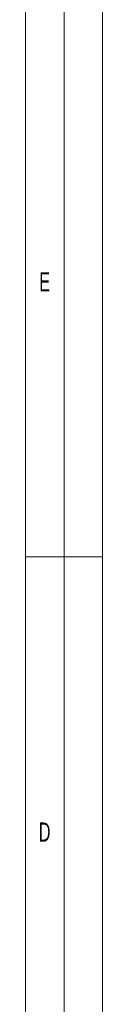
# Model space of a CAD drawing. Header units: millimetres. Extents: x 0 to 4205, y 0 to 2970.
# Tile 79 of 87: x 4155 to 4205, y 1193 to 1835. Entities that reach past the tile are written whole.
import ezdxf

# ---------------------------------------------------------------- set-up
doc = ezdxf.new("R2010")
doc.units = ezdxf.units.MM
doc.header["$LTSCALE"] = 5
doc.styles.add('SLDTEXTSTYLE1', font='TXT', dxfattribs={"width": 0.638186})

msp = doc.modelspace()

# ---------------------------------------------------------------- linework, layer by layer
at = {"color": 7, "linetype": 'Continuous', "lineweight": 18}
for p, q in [((4205, 2970), (4205, 0)), ((4180, 2945), (4180, 301.25)), ((4155, 2920), (4155, 301.25)), ((4155, 1485), (4180, 1485)), ((4205, 1485), (4180, 1485))]:
    msp.add_line(p, q, dxfattribs=at)

# ---------------------------------------------------------------- texts
at = {"color": 7, "linetype": 'Continuous', "lineweight": 0, "char_height": 12.5, "attachment_point": 2, "style": 'SLDTEXTSTYLE1'}
for s, insert in [('E', (4167.44, 1670.55)), ('D', (4167.35, 1311.8))]:
    msp.add_mtext(s, dxfattribs=dict(at, insert=insert))

doc.saveas('drawing.dxf')
